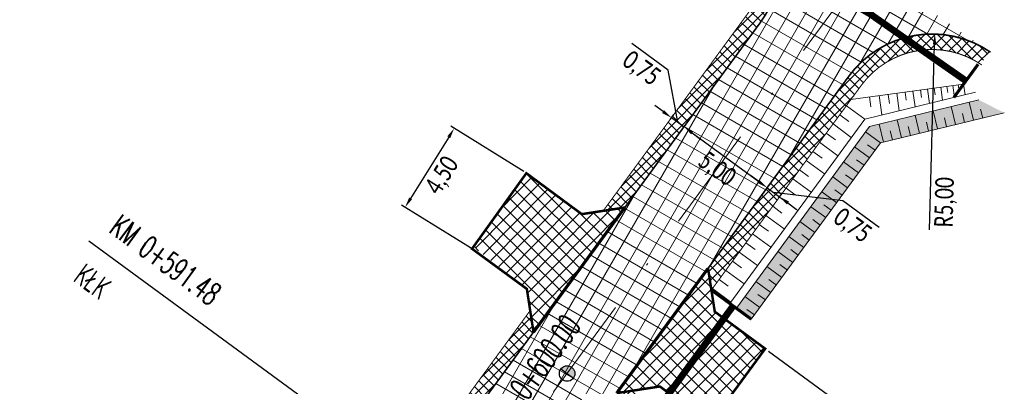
# Model space of a CAD drawing. Header units: metres. Extents: x 7443078 to 7443619, y 5636807 to 5637202.
# Tile 16 of 21: x 7443571 to 7443619, y 5636988 to 5637005. Entities that reach past the tile are written whole.
import ezdxf

# ---------------------------------------------------------------- set-up
doc = ezdxf.new("R2010")
doc.units = ezdxf.units.M
for name, pattern in [('CENTER2', [1.125, 0.75, -0.125, 0.125, -0.125]), ('DASHED2', [0.375, 0.25, -0.125]), ('Os drogi', [25.4, 12.7, -6.35, 0, -6.35])]:
    doc.linetypes.add(name, pattern=pattern)
doc.layers.get('Defpoints').update_dxf_attribs({"true_color": 0x999999})
for name, color, linetype in [('_kan_deszcz', 32, 'Continuous'), ('H_zjazdy', 21, 'Continuous'), ('K_kraweżnika_najazdowy', 7, 'Continuous'), ('K_krawędź pobocza', 7, 'Continuous'), ('K_opis osi', 7, 'Continuous'), ('K_pkt charakter', 7, 'Continuous'), ('K_pobocze', 32, 'Continuous'), ('K_Przepust', 162, 'Continuous'), ('K_rama zjazdu', 7, 'Continuous'), ('K_rów', 7, 'Continuous'), ('K_Skarpa', 7, 'Continuous'), ('K_wymiar', 7, 'Continuous')]:
    doc.layers.add(name, color=color, linetype=linetype)
doc.layers.add('H_jezdnia', color=7, linetype='Continuous', true_color=0xd4d4d4)
doc.layers.add('K_usuń', color=1, linetype='Continuous', lineweight=70)
doc.styles.add('MAT', font='simplex.shx', dxfattribs={"width": 0.6})
doc.styles.add('sytuacja 500 opisy', font='calibri.ttf', dxfattribs={"width": 0.75, "height": 0.9})
doc.dimstyles.new('wymiarowanie sytuacja 500', dxfattribs={"dimtxt": 0.9, "dimasz": 0.5, "dimexe": 0.2, "dimexo": 0.2, "dimgap": 0.2, "dimtad": 4, "dimlfac": -1, "dimzin": 1, "dimtxsty": 'sytuacja 500 opisy', "dimcen": 0.5, "dimadec": 4, "dimazin": 1, "dimtfac": 1, "dimtmove": 1, "dimatfit": 3, "dimfxl": 0.2, "dimlwd": -1, "dimlwe": -1, "dimarcsym": 0})
pattern_1 = [(45.23201079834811, (0.4816021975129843, -0.4365310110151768), (-0.3381204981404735, 0.3353931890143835), []), (135.2320107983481, (0.4816021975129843, -0.4365310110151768), (-0.3353931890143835, -0.3381204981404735), [])]

# ---------------------------------------------------------------- blocks, each defined once
blk = doc.blocks.new('kilometraz')
at = {"linetype": 'ByBlock', "lineweight": -2}
blk.add_hatch(color=0, dxfattribs=at).paths.add_polyline_path([(0, -0.5, 0.4142135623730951), (0.5, 0, 0.4142135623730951), (0, 0.5)])
at = {"color": 0, "linetype": 'ByBlock', "lineweight": -2}
blk.add_line((0, 0.5), (0, -0.5), dxfattribs=at)
blk.add_circle((0, 0), 0.5, dxfattribs=at)
blk = doc.blocks.new('*D939')
at = {"layer": 'Defpoints', "color": 0, "lineweight": 13, "transparency": 16777216}
for p in [(7443615.462017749, 5637004.76807548), (7443615.326640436, 5636999.769908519)]:
    blk.add_point(p, dxfattribs=at)
at = {"layer": 'K_wymiar', "color": 0, "transparency": 16777216}
blk.add_line((7443615.204640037, 5636995.265620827), (7443615.448480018, 5637004.268258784), dxfattribs=at)
at = {"layer": 'K_wymiar', "color": 0, "lineweight": 13, "transparency": 16777216}
blk.add_solid([(7443615.365177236, 5637004.270515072), (7443615.5317828, 5637004.266002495), (7443615.462017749, 5637004.76807548)], dxfattribs=at)
at = {"layer": 'K_wymiar', "color": 0, "lineweight": 13, "transparency": 16777216, "insert": (7443615.996252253, 5636996.611392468), "char_height": 0.9, "attachment_point": 5, "rotation": 88.44850066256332, "style": 'sytuacja 500 opisy'}
blk.add_mtext('R5,00', dxfattribs=at)
blk = doc.blocks.new('*D941')
at = {"layer": 'Defpoints', "color": 0, "lineweight": 13, "transparency": 16777216}
for p in [(7443390.892363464, 5637129.124486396), (7443587.129718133, 5636974.234523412)]:
    blk.add_point(p, dxfattribs=at)
at = {"layer": 'K_wymiar', "color": 0, "transparency": 16777216}
blk.add_line((7443574.808738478, 5636983.959461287), (7443586.737243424, 5636974.544303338), dxfattribs=at)
at = {"layer": 'K_wymiar', "color": 0, "lineweight": 13, "transparency": 16777216}
blk.add_solid([(7443586.788873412, 5636974.60971579), (7443586.685613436, 5636974.478890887), (7443587.129718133, 5636974.234523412)], dxfattribs=at)
at = {"layer": 'K_wymiar', "color": 0, "lineweight": 13, "transparency": 16777216, "insert": (7443575.836899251, 5636982.186236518), "char_height": 0.9, "attachment_point": 5, "rotation": 321.71600034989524, "style": 'sytuacja 500 opisy'}
blk.add_mtext('R250,00', dxfattribs=at)
blk = doc.blocks.new('*D985')
at = {"layer": 'Defpoints', "color": 0, "lineweight": 13, "transparency": 16777216}
for p in [(7443607.237343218, 5636989.505673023), (7443610.392356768, 5636987.190729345), (7443604.5752593, 5636985.877545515)]:
    blk.add_point(p, dxfattribs=at)
at = {"layer": 'K_wymiar', "color": 0, "transparency": 16777216}
for p, q in [((7443607.398593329, 5636989.387358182), (7443610.55360688, 5636987.072414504)), ((7443608.026059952, 5636983.965727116), (7443610.096569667, 5636986.787604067)), ((7443604.736509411, 5636985.759230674), (7443607.891522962, 5636983.444286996))]:
    blk.add_line(p, q, dxfattribs=at)
at = {"layer": 'K_wymiar', "color": 0, "lineweight": 13, "transparency": 16777216}
for points in [[(7443610.02938212, 5636986.836901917), (7443610.163757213, 5636986.738306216), (7443610.392356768, 5636987.190729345)], [(7443607.958872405, 5636984.015024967), (7443608.093247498, 5636983.916429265), (7443607.73027285, 5636983.562601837)]]:
    blk.add_solid(points, dxfattribs=at)
at = {"layer": 'K_wymiar', "color": 0, "lineweight": 13, "transparency": 16777216, "insert": (7443609.669940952, 5636984.930095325), "char_height": 0.9, "attachment_point": 5, "rotation": 53.731201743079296, "style": 'sytuacja 500 opisy'}
blk.add_mtext('4,50', dxfattribs=at)
blk = doc.blocks.new('*D986')
at = {"layer": 'Defpoints', "color": 0, "lineweight": 13, "transparency": 16777216}
for p in [(7443595.696374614, 5636997.988264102), (7443589.779207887, 5636996.369356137), (7443593.319561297, 5636994.16717022)]:
    blk.add_point(p, dxfattribs=at)
at = {"layer": 'K_wymiar', "color": 0, "transparency": 16777216}
for p, q in [((7443595.52654822, 5636998.093900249), (7443591.98619481, 5637000.296086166)), ((7443591.891930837, 5636999.765884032), (7443590.043298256, 5636996.793922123)), ((7443593.149734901, 5636994.272806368), (7443589.609381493, 5636996.474992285))]:
    blk.add_line(p, q, dxfattribs=at)
at = {"layer": 'K_wymiar', "color": 0, "lineweight": 13, "transparency": 16777216}
for points in [[(7443591.821169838, 5636999.809899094), (7443591.962691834, 5636999.72186897), (7443592.156021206, 5637000.190450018)], [(7443589.972537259, 5636996.837937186), (7443590.114059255, 5636996.749907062), (7443589.779207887, 5636996.369356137)]]:
    blk.add_solid(points, dxfattribs=at)
at = {"layer": 'K_wymiar', "color": 0, "lineweight": 13, "transparency": 16777216, "insert": (7443591.608611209, 5636997.881187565), "char_height": 0.9, "attachment_point": 5, "rotation": 58.117383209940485, "style": 'sytuacja 500 opisy'}
blk.add_mtext('4,50', dxfattribs=at)
blk = doc.blocks.new('*D987')
at = {"layer": 'Defpoints', "color": 0, "lineweight": 13, "transparency": 16777216}
for p in [(7443603.130705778, 5637000.041026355), (7443607.164763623, 5636997.086982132), (7443607.330925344, 5636997.313893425)]:
    blk.add_point(p, dxfattribs=at)
at = {"layer": 'K_wymiar', "color": 0, "transparency": 16777216}
for p, q in [((7443603.248867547, 5637000.202388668), (7443603.415029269, 5637000.429299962)), ((7443603.700273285, 5636999.972533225), (7443606.92751956, 5636997.609297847)), ((7443607.282925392, 5636997.248344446), (7443607.449087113, 5636997.475255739))]:
    blk.add_line(p, q, dxfattribs=at)
at = {"layer": 'K_wymiar', "color": 0, "lineweight": 13, "transparency": 16777216}
for points in [[(7443603.749507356, 5637000.039767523), (7443603.651039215, 5636999.905298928), (7443603.2968675, 5637000.267937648)], [(7443606.976753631, 5636997.676532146), (7443606.878285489, 5636997.542063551), (7443607.330925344, 5636997.313893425)]]:
    blk.add_solid(points, dxfattribs=at)
at = {"layer": 'K_wymiar', "color": 0, "lineweight": 13, "transparency": 16777216, "insert": (7443604.867903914, 5636998.181865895), "char_height": 0.9, "attachment_point": 5, "rotation": 323.78557267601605, "style": 'sytuacja 500 opisy'}
blk.add_mtext('5,00', dxfattribs=at)
blk = doc.blocks.new('*D988')
at = {"layer": 'Defpoints', "color": 0, "lineweight": 13, "transparency": 16777216}
for p in [(7443607.164763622, 5636997.086982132), (7443607.7698723, 5636996.643875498), (7443607.936034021, 5636996.870786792)]:
    blk.add_point(p, dxfattribs=at)
at = {"layer": 'K_wymiar', "color": 0, "transparency": 16777216}
for p, q in [((7443606.927519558, 5636997.609297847), (7443606.524113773, 5636997.90470227)), ((7443607.28292539, 5636997.248344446), (7443607.449087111, 5636997.475255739)), ((7443607.330925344, 5636997.313893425), (7443607.936034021, 5636996.870786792)), ((7443607.330925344, 5636997.313893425), (7443607.936034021, 5636996.870786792)), ((7443607.633479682, 5636997.092340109), (7443610.999541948, 5636996.687220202)), ((7443607.888034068, 5636996.805237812), (7443608.05419579, 5636997.032149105)), ((7443608.339439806, 5636996.57538237), (7443608.742845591, 5636996.279977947)), ((7443610.999541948, 5636996.687220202), (7443612.760423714, 5636995.397768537))]:
    blk.add_line(p, q, dxfattribs=at)
at = {"layer": 'K_wymiar', "color": 0, "lineweight": 13, "transparency": 16777216}
for points in [[(7443606.97675363, 5636997.676532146), (7443606.878285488, 5636997.542063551), (7443607.330925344, 5636997.313893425)], [(7443608.388673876, 5636996.642616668), (7443608.290205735, 5636996.508148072), (7443607.936034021, 5636996.870786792)]]:
    blk.add_solid(points, dxfattribs=at)
at = {"layer": 'K_wymiar', "color": 0, "lineweight": 13, "transparency": 16777216, "insert": (7443611.433990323, 5636995.433444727), "char_height": 0.9, "attachment_point": 5, "rotation": 323.78557269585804, "style": 'sytuacja 500 opisy'}
blk.add_mtext('0,75', dxfattribs=at)
blk = doc.blocks.new('*D989')
at = {"layer": 'Defpoints', "color": 0, "lineweight": 13, "transparency": 16777216}
for p in [(7443602.525597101, 5637000.484132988), (7443602.691758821, 5637000.71104428), (7443603.130705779, 5637000.041026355)]:
    blk.add_point(p, dxfattribs=at)
at = {"layer": 'K_wymiar', "color": 0, "transparency": 16777216}
for p, q in [((7443602.528828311, 5637003.021460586), (7443600.767946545, 5637004.310912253)), ((7443602.99431316, 5637000.489490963), (7443602.528828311, 5637003.021460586)), ((7443602.288353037, 5637001.006448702), (7443601.884947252, 5637001.301853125)), ((7443602.643758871, 5637000.645495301), (7443602.80992059, 5637000.872406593)), ((7443603.296867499, 5637000.267937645), (7443602.691758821, 5637000.71104428)), ((7443603.296867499, 5637000.267937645), (7443602.691758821, 5637000.71104428)), ((7443603.248867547, 5637000.202388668), (7443603.415029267, 5637000.429299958)), ((7443603.700273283, 5636999.972533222), (7443604.103679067, 5636999.677128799))]:
    blk.add_line(p, q, dxfattribs=at)
at = {"layer": 'K_wymiar', "color": 0, "lineweight": 13, "transparency": 16777216}
for points in [[(7443602.337587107, 5637001.073682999), (7443602.239118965, 5637000.939214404), (7443602.691758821, 5637000.71104428)], [(7443603.749507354, 5637000.03976752), (7443603.651039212, 5636999.905298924), (7443603.296867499, 5637000.267937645)]]:
    blk.add_solid(points, dxfattribs=at)
at = {"layer": 'K_wymiar', "color": 0, "lineweight": 13, "transparency": 16777216, "insert": (7443601.202394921, 5637003.057136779), "char_height": 0.9, "attachment_point": 5, "rotation": 323.78557263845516, "style": 'sytuacja 500 opisy'}
blk.add_mtext('0,75', dxfattribs=at)

msp = doc.modelspace()

# ---------------------------------------------------------------- hatches: boundary and pattern name
at = {"layer": 'H_jezdnia', "linetype": 'Continuous', "lineweight": 9, "true_color": 0xababab}
h = msp.add_hatch(dxfattribs=at)
h.set_pattern_fill('ANSI37', color=253, scale=0.22, angle=15)
h.set_pattern_definition([(59.99999999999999, (0.4816021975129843, -0.4365310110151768), (-0.6049187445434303, 0.34925), []), (150, (0.4816021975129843, -0.4365310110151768), (-0.34925, -0.6049187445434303), [])])
h.paths.add_polyline_path([(7443611.292582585, 5637002.723952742, -0.4023794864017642), (7443618.114626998, 5637003.920466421), (7443605.818215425, 5637012.409926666), (7443605.811488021, 5637012.400182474, -0.4223814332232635), (7443607.004800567, 5637005.331509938), (7443590.578226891, 5636982.899297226, -0.0001006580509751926), (7443590.519335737, 5636982.818909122), (7443594.965620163, 5636980.427769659)])
h.paths.add_polyline_path([(7443594.61228475, 5636979.945253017), (7443594.965620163, 5636980.427769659), (7443590.519335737, 5636982.818909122, -0.00999914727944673), (7443584.509724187, 5636974.953906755, -0.4270599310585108), (7443580.193461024, 5636974.559563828), (7443577.62380845, 5636976.795739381), (7443575.326191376, 5636974.155482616), (7443578.069490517, 5636971.768195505, -0.4128108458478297), (7443578.372592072, 5636967.546598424, -0.003230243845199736), (7443576.269263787, 5636965.13773441), (7443580.545369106, 5636962.427193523, 0.02225544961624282)])
at = {"layer": 'H_zjazdy', "linetype": 'Continuous', "lineweight": 9, "true_color": 0xff6666}
h = msp.add_hatch(dxfattribs=at)
h.set_pattern_fill('ANSI37', color=11, scale=0.15, angle=0.2320107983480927)
h.set_pattern_definition(pattern_1)
h.paths.add_polyline_path([(7443600.430998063, 5636996.354291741), (7443598.341661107, 5636996.032745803), (7443595.655955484, 5636998.018143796), (7443593.087408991, 5636994.459040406), (7443595.679577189, 5636992.404618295), (7443596.002739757, 5636990.307039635)])
h = msp.add_hatch(dxfattribs=at)
h.set_pattern_fill('ANSI37', color=11, scale=0.15, angle=0.2320107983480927)
h.set_pattern_definition(pattern_1)
h.paths.add_polyline_path([(7443605.237539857, 5636990.972998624), (7443604.791667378, 5636991.300150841), (7443604.465055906, 5636993.400247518), (7443600.034034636, 5636987.349222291), (7443602.129583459, 5636987.672023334), (7443602.582122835, 5636987.339979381)])
h = msp.add_hatch(dxfattribs=at)
h.set_pattern_fill('ANSI37', color=11, scale=0.15, angle=0.2320107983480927)
h.set_pattern_definition(pattern_1)
h.paths.add_polyline_path([(7443607.237343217, 5636989.505673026), (7443605.237539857, 5636990.972998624), (7443602.582122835, 5636987.339979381), (7443604.575259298, 5636985.877545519)])
at = {"layer": 'K_rów', "lineweight": 9, "true_color": 0xb0b0b0}
h = msp.add_hatch(color=253, dxfattribs=at)
h.dxf.hatch_style = 1
h.paths.add_polyline_path([(7443617.237969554, 5637000.561413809), (7443618.83048955, 5637000.947661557), (7443617.594574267, 5637001.57399727), (7443612.29867268, 5637000.289536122), (7443605.838115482, 5636991.466966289), (7443606.564245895, 5636990.935238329), (7443612.830468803, 5636999.492424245)])
at = {"layer": 'K_usuń', "linetype": 'ByBlock', "lineweight": 13}
h = msp.add_hatch(dxfattribs=at)
h.set_pattern_fill('ANSI37', color=34, scale=0.11, angle=0.1)
h.set_pattern_definition([(45.09999999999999, (0.4816021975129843, -0.4365310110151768), (-0.2473876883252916, 0.2465256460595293), []), (135.1, (0.4816021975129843, -0.4365310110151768), (-0.2465256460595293, -0.2473876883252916), [])])
h.paths.add_polyline_path([(7443611.897691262, 5637002.280846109, -0.401825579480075), (7443617.689695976, 5637003.302396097), (7443618.114627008, 5637003.920466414, 0.4023794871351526), (7443611.292582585, 5637002.723952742), (7443604.465055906, 5636993.400247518), (7443604.627898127, 5636992.353179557)])
h.paths.add_polyline_path([(7443607.004800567, 5637005.331509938, 0.422381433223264), (7443605.811488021, 5637012.400182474), (7443605.385376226, 5637011.782988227, -0.4223814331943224), (7443606.39969189, 5637005.774616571), (7443599.383346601, 5636996.193059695), (7443600.430998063, 5636996.354291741)])
h.paths.add_polyline_path([(7443596.002739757, 5636990.307039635), (7443595.8411584, 5636991.355829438), (7443589.973118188, 5636983.342403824, -0.0002070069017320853), (7443589.852338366, 5636983.177609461), (7443590.519335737, 5636982.818909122, 0.0001006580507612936), (7443590.578226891, 5636982.899297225)])
h.paths.add_polyline_path([(7443601.08180952, 5636987.510622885), (7443600.034034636, 5636987.349222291), (7443594.965620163, 5636980.427769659), (7443595.632560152, 5636980.069100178)])

# ---------------------------------------------------------------- linework, layer by layer
at = {"layer": '_kan_deszcz', "color": 7, "linetype": 'Os drogi', "lineweight": 9, "ltscale": 0.4, "flags": 128}
msp.add_lwpolyline([(7443612.1023176, 5637008.06121809), (7443592.59525582, 5636981.422275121, -0.02418699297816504), (7443577.387538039, 5636962.632595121), (7443464.637599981, 5636836.336237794, -0.4118223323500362), (7443446.361801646, 5636835.225649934), (7443333.471732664, 5636934.361613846, -0.3740638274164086), (7443331.363055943, 5636949.970935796), (7443370.561157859, 5637009.588886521, 0.03377031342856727), (7443393.784174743, 5637050.70886534), (7443416.899300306, 5637098.980219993, 0.06554346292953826), (7443420.141300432, 5637108.906286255), (7443420.177128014, 5637109.097954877, -0.1259941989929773), (7443425.408854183, 5637120.343039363), (7443435.002584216, 5637132.0592004)], format="xyb", dxfattribs=at)
at = {"layer": 'K_kraweżnika_najazdowy', "color": 0, "linetype": 'DASHED2', "ltscale": 4, "const_width": 0.15}
for points in [[(7443596.002739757, 5636990.307039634), (7443600.430998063, 5636996.354291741)], [(7443600.034034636, 5636987.349222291), (7443604.465055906, 5636993.400247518)]]:
    msp.add_lwpolyline(points, dxfattribs=at)
at = {"layer": 'K_krawędź pobocza', "color": 76, "linetype": 'CENTER2', "ltscale": 3, "const_width": 0.08, "flags": 128}
for points in [[(7443600.430998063, 5636996.354291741), (7443607.004800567, 5637005.331509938, 0.4223814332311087), (7443605.811488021, 5637012.400182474), (7443605.811488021, 5637012.400182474)], [(7443618.1624846, 5637003.887916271), (7443618.1624846, 5637003.887916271, 0.4057458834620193), (7443611.292582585, 5637002.723952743), (7443604.465055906, 5636993.400247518)], [(7443577.62380845, 5636976.795739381), (7443580.193461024, 5636974.559563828, 0.4270599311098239), (7443584.509724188, 5636974.953906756, 0.01009981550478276), (7443590.578226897, 5636982.899297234), (7443596.002739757, 5636990.307039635)]]:
    msp.add_lwpolyline(points, format="xyb", dxfattribs=at)
at = {"layer": 'K_pkt charakter', "linetype": 'Continuous', "lineweight": -3}
msp.add_line((7443592.595255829, 5636981.422275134), (7443574.441999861, 5636994.715480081), dxfattribs=at)
at = {"layer": 'K_pobocze', "linetype": 'ByBlock', "ltscale": 4, "const_width": 0.05}
for points in [[(7443599.383346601, 5636996.193059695), (7443606.39969189, 5637005.774616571, 0.4223814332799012), (7443605.385376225, 5637011.782988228)], [(7443617.737107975, 5637003.270215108, 0.4057458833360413), (7443611.897691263, 5637002.28084611), (7443604.627898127, 5636992.353179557)], [(7443584.326873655, 5636975.929666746, 0.0094417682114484), (7443589.97311822, 5636983.342403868), (7443595.8411584, 5636991.355829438)]]:
    msp.add_lwpolyline(points, format="xyb", dxfattribs=at)
at = {"layer": 'K_Przepust', "linetype": 'DASHED2', "lineweight": 5, "ltscale": 3, "const_width": 0.33, "flags": 128}
for points in [[(7443605.150899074, 5637010.745541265), (7443616.970840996, 5637002.497190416)], [(7443602.140308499, 5636986.73550936), (7443605.681520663, 5636991.58043271)]]:
    msp.add_lwpolyline(points, dxfattribs=at)
at = {"layer": 'K_Przepust', "const_width": 0.15, "flags": 128}
for points in [[(7443617.559985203, 5637003.302956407), (7443616.38169679, 5637001.691424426)], [(7443606.564245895, 5636990.935238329), (7443604.628361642, 5636992.350199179)]]:
    msp.add_lwpolyline(points, dxfattribs=at)
at = {"layer": 'K_rama zjazdu', "const_width": 0.12, "flags": 128}
for points in [[(7443600.430998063, 5636996.354291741), (7443598.341661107, 5636996.032745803), (7443595.655955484, 5636998.018143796), (7443593.021271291, 5636994.352713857), (7443595.679577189, 5636992.404618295), (7443596.002739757, 5636990.307039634)], [(7443600.034034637, 5636987.349222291), (7443602.129583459, 5636987.672023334), (7443604.575259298, 5636985.877545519), (7443607.237343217, 5636989.505673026), (7443604.791667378, 5636991.300150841), (7443604.465055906, 5636993.400247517)]]:
    msp.add_lwpolyline(points, dxfattribs=at)
at = {"layer": 'K_rów', "lineweight": 9}
for points in [[(7443611.39522871, 5637001.594680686), (7443616.85622311, 5637002.340428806)], [(7443617.4396247, 5637001.948012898), (7443612.062318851, 5637000.643808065), (7443605.515390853, 5636991.703289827)], [(7443617.594574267, 5637001.57399727), (7443612.29867268, 5637000.289536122), (7443605.838115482, 5636991.466966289)], [(7443618.83048955, 5637000.947661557), (7443612.830468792, 5636999.492424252), (7443606.564245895, 5636990.935238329)]]:
    msp.add_lwpolyline(points, dxfattribs=at)
at = {"layer": 'K_Skarpa', "lineweight": 9}
for p, q in [((7443616.044288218, 5637002.229551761), (7443616.084628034, 5637001.934149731)), ((7443616.329692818, 5637002.268526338), (7443616.407641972, 5637001.697717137)), ((7443616.597824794, 5637002.305142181), (7443616.634440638, 5637002.037010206)), ((7443616.85622311, 5637002.340428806), (7443616.926796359, 5637001.823632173)), ((7443612.761982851, 5637001.781323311), (7443612.889910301, 5637000.844531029)), ((7443613.197626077, 5637001.840814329), (7443613.257117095, 5637001.405171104)), ((7443613.621915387, 5637001.898754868), (7443613.737796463, 5637001.050176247)), ((7443614.017183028, 5637001.952732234), (7443614.071160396, 5637001.557464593)), ((7443614.401487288, 5637002.005212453), (7443614.506447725, 5637001.236603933)), ((7443614.76015244, 5637002.05419142), (7443614.809131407, 5637001.695526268)), ((7443615.108208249, 5637002.101721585), (7443615.203268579, 5637001.405609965)), ((7443615.433691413, 5637002.146169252), (7443615.47813908, 5637001.820686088)), ((7443615.748886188, 5637002.189211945), (7443615.834971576, 5637001.558822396)), ((7443611.174826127, 5637001.293697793), (7443612.062318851, 5637000.643808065)), ((7443612.29358671, 5637001.717359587), (7443612.359159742, 5637001.237178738)), ((7443617.344036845, 5637000.587139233), (7443617.131902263, 5637001.4617814)), ((7443610.849881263, 5637000.849951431), (7443611.293627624, 5637000.525006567)), ((7443614.720110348, 5636999.950735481), (7443614.507975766, 5637000.825377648)), ((7443615.594752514, 5637000.162870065), (7443615.382617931, 5637001.037512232)), ((7443616.469394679, 5637000.375004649), (7443616.257260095, 5637001.249646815)), ((7443616.906715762, 5637000.481071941), (7443616.800648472, 5637000.918393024)), ((7443617.781357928, 5637000.693206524), (7443617.675290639, 5637001.130527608)), ((7443610.524936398, 5637000.406205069), (7443611.412429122, 5636999.756315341)), ((7443612.970826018, 5636999.526466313), (7443612.758691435, 5637000.401108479)), ((7443613.845468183, 5636999.738600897), (7443613.633333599, 5637000.613243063)), ((7443615.157431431, 5637000.056802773), (7443615.05136414, 5637000.494123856)), ((7443616.032073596, 5637000.268937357), (7443615.926006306, 5637000.706258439)), ((7443610.199991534, 5636999.962458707), (7443610.643737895, 5636999.637513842)), ((7443612.830468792, 5636999.492424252), (7443612.104338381, 5637000.024152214)), ((7443613.4081471, 5636999.632533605), (7443613.302079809, 5637000.069854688)), ((7443614.282789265, 5636999.844668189), (7443614.176721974, 5637000.281989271)), ((7443609.87504667, 5636999.518712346), (7443610.762539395, 5636998.868822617)), ((7443612.564604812, 5636999.129359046), (7443612.201539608, 5636999.395223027)), ((7443609.550101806, 5636999.074965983), (7443609.993848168, 5636998.750021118)), ((7443612.298740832, 5636998.76629384), (7443611.572610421, 5636999.298021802)), ((7443609.225156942, 5636998.63121962), (7443610.112649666, 5636997.981329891)), ((7443611.767012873, 5636998.040163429), (7443611.040882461, 5636998.571891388)), ((7443612.032876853, 5636998.403228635), (7443611.669811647, 5636998.669092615)), ((7443608.900212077, 5636998.187473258), (7443609.343958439, 5636997.862528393)), ((7443611.501148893, 5636997.677098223), (7443611.138083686, 5636997.942962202)), ((7443608.575267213, 5636997.743726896), (7443609.462759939, 5636997.093837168)), ((7443611.235284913, 5636997.314033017), (7443610.5091545, 5636997.845760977)), ((7443608.250322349, 5636997.299980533), (7443608.694068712, 5636996.975035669)), ((7443610.703556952, 5636996.587902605), (7443609.97742654, 5636997.119630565)), ((7443610.969420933, 5636996.950967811), (7443610.606355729, 5636997.216831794)), ((7443607.925377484, 5636996.85623417), (7443608.81287021, 5636996.206344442)), ((7443610.437692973, 5636996.224837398), (7443610.074627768, 5636996.490701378)), ((7443607.60043262, 5636996.412487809), (7443608.044178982, 5636996.087542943)), ((7443610.171828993, 5636995.861772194), (7443609.445698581, 5636996.393500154)), ((7443607.275487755, 5636995.968741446), (7443608.162980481, 5636995.318851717)), ((7443609.640101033, 5636995.135641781), (7443608.913970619, 5636995.667369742)), ((7443609.905965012, 5636995.498706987), (7443609.542899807, 5636995.764570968)), ((7443606.625598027, 5636995.08124872), (7443607.513090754, 5636994.431358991)), ((7443606.950542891, 5636995.524995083), (7443607.394289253, 5636995.200050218)), ((7443606.300653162, 5636994.637502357), (7443606.744399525, 5636994.312557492)), ((7443609.108373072, 5636994.409511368), (7443608.382242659, 5636994.941239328)), ((7443609.374237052, 5636994.772576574), (7443609.011171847, 5636995.038440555)), ((7443605.975708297, 5636994.193755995), (7443606.863201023, 5636993.543866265)), ((7443608.576645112, 5636993.683380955), (7443607.850514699, 5636994.215108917)), ((7443608.842509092, 5636994.046446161), (7443608.479443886, 5636994.312310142)), ((7443605.650763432, 5636993.750009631), (7443606.094509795, 5636993.425064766)), ((7443605.325818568, 5636993.306263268), (7443606.213311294, 5636992.656373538)), ((7443608.044917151, 5636992.957250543), (7443607.318786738, 5636993.488978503)), ((7443608.310781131, 5636993.320315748), (7443607.947715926, 5636993.58617973)), ((7443605.000873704, 5636992.862516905), (7443605.444620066, 5636992.537572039)), ((7443607.513189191, 5636992.231120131), (7443606.787058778, 5636992.762848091)), ((7443607.779053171, 5636992.594185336), (7443607.415987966, 5636992.860049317)), ((7443604.675928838, 5636992.418770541), (7443605.563421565, 5636991.768880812)), ((7443606.981461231, 5636991.504989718), (7443606.255330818, 5636992.036717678)), ((7443607.247325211, 5636991.868054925), (7443606.884260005, 5636992.133918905)), ((7443606.71559725, 5636991.141924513), (7443606.352532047, 5636991.407788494))]:
    msp.add_line(p, q, dxfattribs=at)

# ---------------------------------------------------------------- block references
at = {"layer": 'K_opis osi', "color": 7, "linetype": 'Continuous', "lineweight": 25, "xscale": 0.7499999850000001, "yscale": 0.7499999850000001, "zscale": 0.7499999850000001, "rotation": 53.78557266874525}
msp.add_blockref('kilometraz', (7443597.631405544, 5636988.299666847), dxfattribs=at)

# ---------------------------------------------------------------- texts
at = {"layer": 'K_opis osi', "color": 7, "linetype": 'Continuous', "lineweight": -3, "insert": (7443597.025666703, 5636988.770433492), "char_height": 1.125, "attachment_point": 8, "rotation": 53.78557266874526, "style": 'MAT'}
msp.add_mtext('0+600.00', dxfattribs=at)
at = {"layer": 'K_pkt charakter', "linetype": 'Continuous', "lineweight": -3, "char_height": 1.1, "rotation": 323.78555394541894, "style": 'MAT'}
for s, insert, attachment_point in [('KM 0+591.48', (7443575.362998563, 5636995.179796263), 7), ('KŁK', (7443574.277386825, 5636993.697280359), 1)]:
    msp.add_mtext(s, dxfattribs=dict(at, insert=insert, attachment_point=attachment_point))

# ---------------------------------------------------------------- dimensions: what is measured, and where the dimension line sits
at = {"layer": 'K_wymiar', "lineweight": 13}
for center, mpoint, picture, middle in [((7443390.892363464, 5637129.124486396), (7443587.129718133, 5636974.234523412), '*D941', (7443576.304595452, 5636982.778782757)), ((7443615.326640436, 5636999.769908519), (7443615.462017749, 5637004.76807548), '*D939', (7443615.241644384, 5636996.631831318))]:
    dim = msp.add_radius_dim(center=center, mpoint=mpoint, dimstyle='wymiarowanie sytuacja 500', dxfattribs=at)
    dim.commit()
    dim.dimension.update_dxf_attribs({"geometry": picture, "text_midpoint": middle, "dimtype": 164})
for base, p1, p2, angle, picture, middle in [((7443602.691758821, 5637000.71104428), (7443603.130705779, 5637000.041026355), (7443602.525597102, 5637000.484132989), 143.78557263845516, '*D989', (7443602.367465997, 5637003.139622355)), ((7443607.936034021, 5636996.870786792), (7443607.164763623, 5636997.086982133), (7443607.7698723, 5636996.643875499), 323.78557269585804, '*D988', (7443611.160904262, 5636996.569058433))]:
    dim = msp.add_linear_dim(base=base, p1=p1, p2=p2, angle=angle, dimstyle='wymiarowanie sytuacja 500', dxfattribs=at)
    dim.commit()
    dim.dimension.update_dxf_attribs({"geometry": picture, "text_midpoint": middle, "dimtype": 161})
for p1, p2, distance, picture, middle in [((7443603.130705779, 5637000.041026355), (7443607.164763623, 5636997.086982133), 0.2812444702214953, '*D987', (7443604.867903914, 5636998.181865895)), ((7443595.696374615, 5636997.988264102), (7443593.319561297, 5636994.167170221), -4.169379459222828, '*D986', (7443591.608611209, 5636997.881187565)), ((7443604.575259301, 5636985.877545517), (7443607.237343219, 5636989.505673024), -3.9131923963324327, '*D985', (7443609.669940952, 5636984.930095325))]:
    dim = msp.add_aligned_dim(p1=p1, p2=p2, distance=distance, dimstyle='wymiarowanie sytuacja 500', dxfattribs=at)
    dim.commit()
    dim.dimension.update_dxf_attribs({"geometry": picture, "text_midpoint": middle})

doc.saveas('drawing.dxf')
